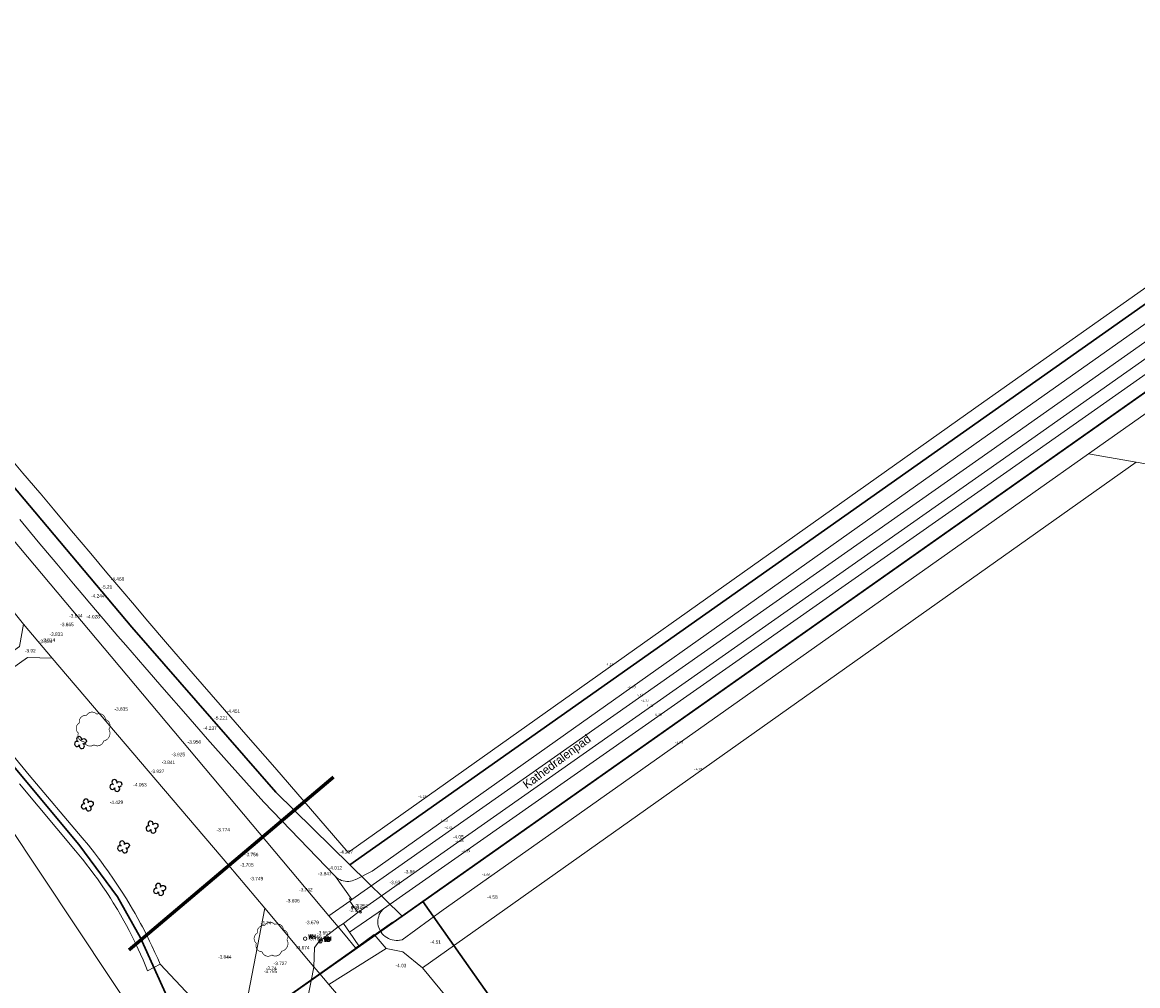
# Model space of a CAD drawing. Header units: metres. Extents: x 150385 to 171486, y 478588 to 485023.
# Tile 65 of 256: x 151762 to 151924, y 482928 to 483069. Entities that reach past the tile are written whole.
import ezdxf
from ezdxf.enums import TextEntityAlignment as Align
from ezdxf.lldxf.tags import DXFTag

# ---------------------------------------------------------------- set-up
doc = ezdxf.new("R2010")
doc.units = ezdxf.units.M
doc.linetypes.add('XX-PROJECTGRENS', pattern=[18, 12, -3, 0, -3])
for name, color, linetype, lineweight, true_color in [('B-WE-KG-GRENS_PERCEEL-GV', 150, 'KG-PERCEEL', 30, 0x007fff), ('N-WE-KG-PROJECTGRENS-G', 1, 'XX-PROJECTGRENS', 35, 0xff0000), ('X-XX-AL-PROEFSLEUF', 20, 'Continuous', 18, 0xff3f00)]:
    doc.layers.add(name, color=color, linetype=linetype, lineweight=lineweight, true_color=true_color)
doc.layers.add('Bomen_GP_PV', color=7, linetype='Continuous')
for name, color, linetype, lineweight in [('H5H2008', 7, 'Continuous', 0), ('H5H2043', 7, 'Continuous', 0), ('t5h1909', 7, 'Continuous', 0), ('TOP-L-duiker', 7, 'Continuous', 0), ('TOP-L-topo objecten punt', 7, 'Continuous', 0), ('TOP-L-topo objecten vlak', 7, 'Continuous', 0), ('TOP-T-topo huisnummering naamgeving', 7, 'Continuous', 0)]:
    doc.layers.add(name, color=color, linetype=linetype, lineweight=lineweight)
doc.styles.add('NLCS-ISO-M-T18', font='NLCS-ISO.ttf', dxfattribs={"height": 1.8})
doc.styles.get("Standard").update_dxf_attribs({"font": 'NLCS-ISO.ttf'})
doc.styles.add('Style-INTL_ISO', font='INTL_ISO.shx')
doc.styles.add('Style-STANDARD', font='STANDARD.shx')
doc.styles.add('Styledgn000', font='dgn000.shx')
tags = doc.linetypes.add('KG-PERCEEL', pattern='A,5.5,-2,["P",Standard,S=1.8,R=0,X=-0.5,Y=-0.9],-2,5.5,-2,[5,NLCS.shx,S=0.75,R=0,X=0,Y=0],-2', length=19).pattern_tags.tags
tags[6] = DXFTag(74, 10)

# ---------------------------------------------------------------- blocks, each defined once
blk = doc.blocks.new('10')
at = {"layer": 'TOP-L-topo objecten punt'}
blk.add_circle((0, 0), 0.125, dxfattribs=at)
blk = doc.blocks.new('175')
at = {"layer": 'TOP-L-topo objecten punt'}
blk.add_circle((0, 0), 0.25, dxfattribs=at)
at = {"layer": 'TOP-L-topo objecten punt', "style": 'Style-STANDARD'}
blk.add_text('SB', height=0.6, dxfattribs=at).set_placement((0.483, 0))
blk = doc.blocks.new('302')
at = {"layer": 'TOP-L-topo objecten punt'}
blk.add_circle((0, 0), 0.25, dxfattribs=at)
at = {"layer": 'TOP-L-topo objecten punt', "style": 'Style-STANDARD'}
blk.add_text('WH', height=0.6, dxfattribs=at).set_placement((0.483, 0))
blk = doc.blocks.new('14')
at = {"layer": 'TOP-L-topo objecten punt'}
blk.add_circle((0, 0), 0.25, dxfattribs=at)
at = {"layer": 'TOP-L-topo objecten punt', "style": 'Style-STANDARD'}
blk.add_text('VB', height=0.6, dxfattribs=at).set_placement((0.483, 0))
blk = doc.blocks.new('SAL-HOOGTELABEL_AHN-SO')
at = {"color": 0, "linetype": 'ByBlock', "lineweight": -2, "style": 'NLCS-ISO-M-T18'}
blk.add_attdef('HOOGTE', text='', height=1.8, dxfattribs=at).set_placement((2.79, 0), align=Align.RIGHT)
at = {"color": 0, "linetype": 'ByBlock', "lineweight": -2, "style": 'NLCS-ISO-M-T18', "flags": 1}
blk.add_attdef('BRON', (0, -2), '', height=1.5, dxfattribs=at)
blk = doc.blocks.new('SGR-BOOM_GBKN')
for centre, start, end in [((-0.246, -0.1), 67.12443, 157.12443), ((-0.1, 0.246), 157.12443, 247.12443), ((-0.1, 0.246), 337.12443, 157.12443), ((0.246, 0.1), 247.12443, 337.12443), ((-0.246, -0.1), 157.12443, 337.12443), ((0.1, -0.246), 157.12443, 337.12443), ((0.1, -0.246), 337.12443, 67.12443)]:
    blk.add_arc(centre, 0.188, start, end)
at = {"extrusion": (0, 0, -1)}
blk.add_arc((-0.246, 0.1), 0.188, 22.87557, 202.87557, dxfattribs=at)

msp = doc.modelspace()

# ---------------------------------------------------------------- linework, layer by layer
at = {"layer": 'B-WE-KG-GRENS_PERCEEL-GV', "flags": 128}
for points in [[(150859.2, 484144.34), (150878.91, 484121.42), (150885.42, 484112.2), (150886.98, 484097.2), (150973.33, 483974.96), (150987.37, 483955.29), (151007.02, 483927.78), (151014.87, 483916.8), (151017.59, 483912.99), (151039.72, 483882.01), (151050.24, 483867.28), (151060.44, 483853.28), (151062.95, 483849.84), (151092.39, 483809.43), (151115.94, 483777.1), (151125.58, 483763.88), (151144.21, 483738.3), (151233.52, 483618.53), (151372.45, 483437.31), (151388.16, 483417.23), (151416.16, 483383.23), (151425.78, 483370.79), (151434.78, 483357.62), (151442.19, 483348.17), (151444.45, 483345.31), (151446.7, 483342.46), (151448.97, 483339.61), (151447.08, 483338.29), (151455.58, 483326.9), (151459.33, 483323.82), (151461.89, 483321.72), (151463.43, 483320.53), (151464.13, 483319.99), (151465, 483319.03), (151466.82, 483317.02), (151473.51, 483308.79), (151613.37, 483137.05), (151613.54, 483136.84), (151617.5, 483131.98), (151654.6, 483086.43), (151680.58, 483055.33), (151690.63, 483042.88), (151727.22, 483000), (151758.92, 482962.27), (151770.15, 482948.85), (151775.76, 482941.21), (151779.11, 482935.24), (151787.25, 482917.3), (151789.7, 482919.02), (151790.84, 482919.82), (151817.2, 482938.41), (151809.59, 482945.89), (151798.81, 482956.48), (151777.85, 482980.47), (151674.55, 483103.26), (151577.28, 483221.76), (151522.99, 483289.3), (151499.39, 483318.66), (151490.17, 483330.12), (151483.06, 483340.21), (151474.46, 483351.93), (151471.72, 483355.57), (151469, 483359.2), (151455.3, 483373.86), (151403.36, 483439.89), (151316.71, 483553.08), (151253.25, 483635.98), (151181.74, 483731.94), (151178.11, 483737.24), (151175.95, 483740.59), (151170.04, 483749.71), (151166.85, 483754.26), (151163.6, 483758.9), (151156.35, 483767.23), (151148.38, 483777.13), (151117.11, 483820.04), (151070.93, 483883.39), (151031.08, 483939.39), (151023.58, 483949.94), (150992.33, 483993.86), (150938.91, 484070.04), (150917.97, 484099.91), (150915.82, 484103.45), (150914.64, 484106.34), (150906.83, 484128.26), (150903.29, 484125.6), (150901.34, 484128.37), (150891.62, 484143.26), (150886.57, 484152.22), (150882.14, 484160.7)], [(150859.2, 484144.34), (150878.91, 484121.42), (150885.42, 484112.2), (150886.98, 484097.2), (150973.33, 483974.96), (150987.37, 483955.29), (151007.02, 483927.78), (151014.87, 483916.8), (151017.59, 483912.99), (151039.72, 483882.01), (151050.24, 483867.28), (151060.44, 483853.28), (151062.95, 483849.84), (151092.39, 483809.43), (151115.94, 483777.1), (151125.58, 483763.88), (151144.21, 483738.3), (151233.52, 483618.53), (151372.45, 483437.31), (151388.16, 483417.23), (151416.16, 483383.23), (151425.78, 483370.79), (151434.78, 483357.62), (151442.19, 483348.17), (151444.45, 483345.31), (151446.7, 483342.46), (151448.97, 483339.61), (151447.08, 483338.29), (151455.58, 483326.9), (151459.33, 483323.82), (151461.89, 483321.72), (151463.43, 483320.53), (151464.13, 483319.99), (151465, 483319.03), (151466.82, 483317.02), (151473.51, 483308.79), (151613.37, 483137.05), (151613.54, 483136.84), (151617.5, 483131.98), (151654.6, 483086.43), (151680.58, 483055.33), (151690.63, 483042.88), (151727.22, 483000), (151758.92, 482962.27), (151770.15, 482948.85), (151775.76, 482941.21), (151779.11, 482935.24), (151787.25, 482917.3), (151789.7, 482919.02), (151790.84, 482919.82), (151817.2, 482938.41), (151809.59, 482945.89), (151798.81, 482956.48), (151777.85, 482980.47), (151674.55, 483103.26), (151577.28, 483221.76), (151522.99, 483289.3), (151490.17, 483330.12), (151483.06, 483340.21), (151474.46, 483351.93), (151471.72, 483355.57), (151469, 483359.2), (151455.3, 483373.86), (151403.36, 483439.89), (151316.71, 483553.08), (151253.25, 483635.98), (151181.74, 483731.94), (151178.11, 483737.24), (151175.95, 483740.59), (151170.04, 483749.71), (151166.85, 483754.26), (151163.6, 483758.9), (151156.35, 483767.23), (151148.38, 483777.13), (151117.11, 483820.04), (151070.93, 483883.39), (151023.58, 483949.94), (150992.33, 483993.86), (150938.91, 484070.04), (150917.97, 484099.91), (150915.82, 484103.45), (150914.64, 484106.34), (150906.83, 484128.26), (150903.29, 484125.6), (150901.34, 484128.37), (150891.62, 484143.26), (150886.57, 484152.22), (150882.14, 484160.7)], [(150859.2, 484144.34), (150878.91, 484121.42), (150885.42, 484112.2), (150886.98, 484097.2), (150973.33, 483974.96), (150987.37, 483955.29), (151007.02, 483927.78), (151014.87, 483916.8), (151017.59, 483912.99), (151039.72, 483882.01), (151050.24, 483867.28), (151060.44, 483853.28), (151062.95, 483849.84), (151092.39, 483809.43), (151115.94, 483777.1), (151125.58, 483763.88), (151144.21, 483738.3), (151233.52, 483618.54), (151348.4, 483468.66), (151372.44, 483437.3), (151388.16, 483417.24), (151413.32, 483385.06), (151413.88, 483384.35), (151448.96, 483339.61), (151447.08, 483338.29), (151455.58, 483326.9), (151459.33, 483323.82), (151461.89, 483321.72), (151463.43, 483320.53), (151464.13, 483319.99), (151465, 483319.03), (151466.82, 483317.02), (151473.51, 483308.79), (151613.37, 483137.05), (151613.54, 483136.84), (151617.5, 483131.98), (151654.6, 483086.43), (151680.58, 483055.33), (151690.63, 483042.88), (151727.22, 483000), (151758.92, 482962.27), (151770.15, 482948.85), (151775.76, 482941.21), (151779.11, 482935.24), (151787.25, 482917.3), (151789.7, 482919.02), (151790.84, 482919.82), (151817.2, 482938.41), (151809.59, 482945.89), (151798.81, 482956.48), (151777.85, 482980.47), (151674.55, 483103.26), (151636.33, 483149.83), (151577.28, 483221.76), (151522.99, 483289.3), (151499.39, 483318.66), (151490.17, 483330.12), (151483.06, 483340.21), (151474.46, 483351.93), (151471.72, 483355.57), (151469, 483359.2), (151455.3, 483373.86), (151403.36, 483439.89), (151316.71, 483553.08), (151253.25, 483635.98), (151181.74, 483731.94), (151178.11, 483737.24), (151175.95, 483740.59), (151170.04, 483749.71), (151166.85, 483754.26), (151163.6, 483758.9), (151156.35, 483767.23), (151148.38, 483777.13), (151117.11, 483820.04), (151070.93, 483883.39), (151031.08, 483939.39), (151023.58, 483949.94), (150992.33, 483993.86), (150938.91, 484070.04), (150917.97, 484099.91), (150915.82, 484103.45), (150914.64, 484106.34), (150906.83, 484128.26), (150903.29, 484125.6), (150901.34, 484128.37), (150891.62, 484143.26), (150886.57, 484152.22), (150882.14, 484160.7)], [(150859.2, 484144.34), (150878.91, 484121.42), (150885.42, 484112.2), (150886.98, 484097.2), (150973.33, 483974.96), (150987.37, 483955.29), (151007.02, 483927.78), (151014.87, 483916.8), (151017.59, 483912.99), (151039.72, 483882.01), (151050.24, 483867.28), (151060.44, 483853.28), (151062.95, 483849.84), (151092.39, 483809.43), (151115.94, 483777.1), (151125.58, 483763.88), (151144.21, 483738.3), (151233.52, 483618.53), (151372.45, 483437.31), (151388.16, 483417.23), (151416.16, 483383.23), (151425.78, 483370.79), (151434.78, 483357.62), (151442.19, 483348.17), (151444.45, 483345.31), (151446.7, 483342.46), (151448.97, 483339.61), (151447.08, 483338.29), (151455.58, 483326.9), (151459.33, 483323.82), (151461.89, 483321.72), (151463.43, 483320.53), (151464.13, 483319.99), (151465, 483319.03), (151466.82, 483317.02), (151473.51, 483308.79), (151613.37, 483137.05), (151613.54, 483136.84), (151617.5, 483131.98), (151654.6, 483086.43), (151680.58, 483055.33), (151690.63, 483042.88), (151727.22, 483000), (151758.92, 482962.27), (151770.15, 482948.85), (151775.76, 482941.21), (151779.11, 482935.24), (151787.25, 482917.3), (151789.7, 482919.02), (151790.84, 482919.82), (151817.2, 482938.41), (151809.59, 482945.89), (151798.81, 482956.48), (151777.85, 482980.47), (151674.55, 483103.26), (151577.28, 483221.76), (151522.99, 483289.3), (151499.39, 483318.66), (151490.17, 483330.12), (151483.06, 483340.21), (151474.46, 483351.93), (151471.72, 483355.57), (151469, 483359.2), (151455.3, 483373.86), (151403.36, 483439.89), (151316.71, 483553.08), (151253.25, 483635.98), (151181.74, 483731.94), (151178.11, 483737.24), (151175.95, 483740.59), (151170.04, 483749.71), (151166.85, 483754.26), (151163.6, 483758.9), (151156.35, 483767.23), (151148.38, 483777.13), (151117.11, 483820.04), (151070.93, 483883.39), (151031.08, 483939.39), (151023.58, 483949.94), (150992.33, 483993.86), (150938.91, 484070.04), (150917.97, 484099.91), (150915.82, 484103.45), (150914.64, 484106.34), (150906.83, 484128.26), (150903.29, 484125.6), (150901.34, 484128.37), (150891.62, 484143.26), (150886.57, 484152.22), (150882.14, 484160.7)], [(150859.2, 484144.34), (150878.91, 484121.42), (150885.42, 484112.2), (150886.98, 484097.2), (150973.33, 483974.96), (150987.37, 483955.29), (151007.02, 483927.78), (151014.87, 483916.8), (151017.59, 483912.99), (151039.72, 483882.01), (151050.24, 483867.28), (151060.44, 483853.28), (151062.95, 483849.84), (151092.39, 483809.43), (151115.94, 483777.1), (151125.58, 483763.88), (151144.21, 483738.3), (151233.52, 483618.53), (151372.45, 483437.31), (151388.16, 483417.23), (151416.16, 483383.23), (151425.78, 483370.79), (151434.78, 483357.62), (151442.19, 483348.17), (151444.45, 483345.31), (151446.7, 483342.46), (151448.97, 483339.61), (151447.08, 483338.29), (151455.58, 483326.9), (151459.33, 483323.82), (151461.89, 483321.72), (151463.43, 483320.53), (151464.13, 483319.99), (151465, 483319.03), (151466.82, 483317.02), (151473.51, 483308.79), (151613.37, 483137.05), (151613.54, 483136.84), (151617.5, 483131.98), (151654.6, 483086.43), (151680.58, 483055.33), (151690.63, 483042.88), (151727.22, 483000), (151758.92, 482962.27), (151770.15, 482948.85), (151775.76, 482941.21), (151779.11, 482935.24), (151787.25, 482917.3), (151789.7, 482919.02), (151790.84, 482919.82), (151817.2, 482938.41), (151809.59, 482945.89), (151798.81, 482956.48), (151777.85, 482980.47), (151674.55, 483103.26), (151577.28, 483221.76), (151522.99, 483289.3), (151490.17, 483330.12), (151483.06, 483340.21), (151474.46, 483351.93), (151471.72, 483355.57), (151469, 483359.2), (151455.3, 483373.86), (151403.36, 483439.89), (151316.71, 483553.08), (151253.25, 483635.98), (151181.74, 483731.94), (151178.11, 483737.24), (151175.95, 483740.59), (151170.04, 483749.71), (151166.85, 483754.26), (151163.6, 483758.9), (151156.35, 483767.23), (151148.38, 483777.13), (151117.11, 483820.04), (151070.93, 483883.39), (151023.58, 483949.94), (150992.33, 483993.86), (150938.91, 484070.04), (150917.97, 484099.91), (150915.82, 484103.45), (150914.64, 484106.34), (150906.83, 484128.26), (150903.29, 484125.6), (150901.34, 484128.37), (150891.62, 484143.26), (150886.57, 484152.22), (150882.14, 484160.7)], [(151533.35, 483297.58), (151522.99, 483289.3), (151577.28, 483221.76), (151674.55, 483103.26), (151777.85, 482980.47), (151798.81, 482956.48), (151809.59, 482945.89), (152215.02, 483231.7), (151911.59, 483664.18), (151608.65, 483451.64), (151612.29, 483447.18), (151620.38, 483452.84), (151632.62, 483430.44), (151632.42, 483430.34), (151628.04, 483427.88), (151630.94, 483424.32), (151654.28, 483394.27), (151606.73, 483356.21), (151573.99, 483330.04), (151555.19, 483315.02), (151553.62, 483313.78)], [(151809.59, 482945.89), (152215.02, 483231.7), (151911.59, 483664.18), (151608.65, 483451.64), (151630.94, 483424.32), (151654.28, 483394.27), (151606.73, 483356.21), (151522.99, 483289.3), (151577.28, 483221.76), (151674.55, 483103.26), (151777.85, 482980.47), (151798.81, 482956.48)], [(151533.35, 483297.58), (151522.99, 483289.3), (151577.28, 483221.76), (151674.55, 483103.26), (151777.85, 482980.47), (151798.81, 482956.48), (151809.59, 482945.89), (152215.02, 483231.7), (151911.59, 483664.18), (151608.65, 483451.64), (151612.29, 483447.18), (151620.38, 483452.84), (151632.62, 483430.44), (151632.42, 483430.34), (151628.04, 483427.88), (151630.94, 483424.32), (151654.28, 483394.27), (151606.73, 483356.21), (151573.99, 483330.04), (151555.19, 483315.02), (151553.62, 483313.78)], [(151809.59, 482945.89), (152215.02, 483231.7), (151911.59, 483664.18), (151608.65, 483451.64), (151630.94, 483424.32), (151654.28, 483394.27), (151606.73, 483356.21), (151522.99, 483289.3), (151577.28, 483221.76), (151674.55, 483103.26), (151777.85, 482980.47), (151798.81, 482956.48)], [(151640.52, 483149.73), (151637.77, 483151.01), (151636.33, 483149.83), (151674.55, 483103.26), (151777.85, 482980.47), (151798.81, 482956.48), (151809.59, 482945.89), (152215.02, 483231.7), (151911.59, 483664.18), (151771.12, 483565.63), (151773.17, 483562.7), (151775.46, 483559.42), (151822.52, 483592.33), (151920.08, 483454.37), (151920.18, 483454.23), (151920.27, 483454.09), (151920.36, 483453.94), (151920.44, 483453.79), (151920.51, 483453.64), (151920.58, 483453.48), (151920.65, 483453.32), (151920.71, 483453.16), (151920.76, 483453), (151920.81, 483452.84), (151920.86, 483452.67), (151920.89, 483452.51), (151920.93, 483452.34), (151920.95, 483452.17), (151920.97, 483452), (151920.99, 483451.83), (151921, 483451.66), (151921, 483451.49), (151921, 483356.46), (151921, 483301.35), (151921, 483301.18), (151920.99, 483301), (151920.97, 483300.83), (151920.95, 483300.66), (151920.92, 483300.48), (151920.89, 483300.31), (151920.85, 483300.14), (151920.8, 483299.97), (151920.75, 483299.8), (151920.7, 483299.64), (151920.63, 483299.48), (151920.57, 483299.32), (151920.49, 483299.16), (151920.41, 483299), (151920.33, 483298.85), (151920.24, 483298.7), (151920.14, 483298.55), (151920.04, 483298.41), (151919.93, 483298.27), (151919.83, 483298.14), (151919.71, 483298), (151919.59, 483297.88), (151919.47, 483297.75), (151919.34, 483297.63), (151919.21, 483297.52), (151919.07, 483297.41), (151918.93, 483297.3), (151918.79, 483297.2), (151918.64, 483297.11), (151918.49, 483297.02), (151918.34, 483296.93), (151918.18, 483296.85), (151918.02, 483296.78), (151917.86, 483296.71), (151917.7, 483296.65), (151917.53, 483296.59), (151917.37, 483296.54), (151917.2, 483296.5), (151917.03, 483296.46), (151916.86, 483296.43), (151916.68, 483296.4), (151916.51, 483296.38), (151916.33, 483296.36), (151916.16, 483296.36), (151915.98, 483296.35), (151914.55, 483296.36), (151914.54, 483292.83), (151914.46, 483266.96), (151914.43, 483255.7), (151914.4, 483244.46), (151914.35, 483225.88), (151914.31, 483209.45), (151914.25, 483190.87), (151914.2, 483172.29), (151914.15, 483153.71), (151914.11, 483138.94), (151914.05, 483120.36), (151914, 483101.78), (151913.97, 483091.78), (151886.9, 483071.44), (151830.05, 483071.59), (151817.55, 483071.63), (151807.87, 483071.66), (151798.81, 483075.88), (151780.08, 483084.62), (151767.1, 483090.67), (151746.19, 483100.43), (151728.98, 483108.46), (151717.94, 483113.62), (151706.89, 483118.77), (151695.85, 483123.92), (151691.5, 483125.95), (151681.31, 483130.7), (151671.11, 483135.46), (151660.92, 483140.22), (151650.73, 483144.99)], [(152225.44, 483226.2), (152226.35, 483226.84), (152233.74, 483232.05), (152233.36, 483235.39), (152237.67, 483238.44), (152237.75, 483238.5), (152246.25, 483244.51), (152245.49, 483249.37), (152231.66, 483239.69), (152229.97, 483240.35), (152227.2, 483241.37), (152224, 483243.57), (152220.73, 483246.74), (152216.23, 483258.28), (152215.54, 483260.05), (152216.5, 483254.01), (152219.4, 483234.78), (152215.02, 483231.7), (151809.59, 482945.89), (151817.2, 482938.41), (152221.08, 483223.12)], [(152225.44, 483226.2), (152226.35, 483226.84), (152233.74, 483232.05), (152233.36, 483235.39), (152237.67, 483238.44), (152237.75, 483238.5), (152246.25, 483244.51), (152245.49, 483249.37), (152231.66, 483239.69), (152229.97, 483240.35), (152227.2, 483241.37), (152224, 483243.57), (152220.73, 483246.74), (152216.23, 483258.28), (152215.54, 483260.05), (152216.5, 483254.01), (152219.4, 483234.78), (152215.02, 483231.7), (151809.59, 482945.89), (151817.2, 482938.41), (152221.08, 483223.12)], [(152233.36, 483235.39), (152237.67, 483238.44), (152237.75, 483238.5), (152246.25, 483244.51), (152245.49, 483249.37), (152231.66, 483239.69), (152229.97, 483240.35), (152227.2, 483241.37), (152224, 483243.57), (152220.73, 483246.74), (152216.23, 483258.28), (152215.54, 483260.05), (152216.5, 483254.01), (152219.4, 483234.78), (152215.02, 483231.7), (151809.59, 482945.89), (151817.2, 482938.41), (151820.24, 482940.55), (152221.08, 483223.12), (152225.44, 483226.2), (152226.35, 483226.84), (152233.74, 483232.05)], [(152225.44, 483226.2), (152226.35, 483226.84), (152233.74, 483232.05), (152233.36, 483235.39), (152237.67, 483238.44), (152237.75, 483238.5), (152246.25, 483244.51), (152245.49, 483249.37), (152231.66, 483239.69), (152229.97, 483240.35), (152227.2, 483241.37), (152224, 483243.57), (152220.73, 483246.74), (152216.23, 483258.28), (152215.54, 483260.05), (152216.5, 483254.01), (152219.4, 483234.78), (152215.02, 483231.7), (151809.59, 482945.89), (151817.2, 482938.41), (152221.08, 483223.12)], [(152225.44, 483226.2), (152226.35, 483226.84), (152233.74, 483232.05), (152233.36, 483235.39), (152237.67, 483238.44), (152237.75, 483238.5), (152246.25, 483244.51), (152245.49, 483249.37), (152231.66, 483239.69), (152229.97, 483240.35), (152227.2, 483241.37), (152224, 483243.57), (152220.73, 483246.74), (152216.23, 483258.28), (152215.54, 483260.05), (152216.5, 483254.01), (152219.4, 483234.78), (152215.02, 483231.7), (151809.59, 482945.89), (151817.2, 482938.41), (152221.08, 483223.12)], [(151845, 482842.91), (151863.09, 482817.22), (151894.96, 482771.96), (151909.35, 482751.52), (151937.96, 482710.9), (151966.75, 482670.02), (151993.05, 482632.66), (152024.65, 482587.8), (152025.93, 482585.97), (152246, 482741.02), (152246.36, 482741.28), (152248.58, 482786.83), (152250.22, 482847.92), (152249.92, 482921.66), (152248.22, 482980.77), (152247.55, 482994.26), (152249.04, 482994.29), (152248.79, 483000.78), (152245.91, 483050.19), (152244.08, 483071.96), (152242.62, 483071.75), (152240.41, 483098.45), (152232.83, 483171.83), (152225.44, 483226.2), (152221.08, 483223.12), (151817.2, 482938.41), (151790.84, 482919.82), (151797.87, 482909.83), (151830.78, 482863.1)], [(151797.87, 482909.83), (151830.78, 482863.1), (151845, 482842.91), (151863.09, 482817.22), (151894.96, 482771.96), (151909.35, 482751.52), (152025.93, 482585.97), (152246, 482741.02), (152246.36, 482741.28), (152248.58, 482786.83), (152250.22, 482847.92), (152249.92, 482921.66), (152248.22, 482980.77), (152247.55, 482994.26), (152249.04, 482994.29), (152248.79, 483000.78), (152245.91, 483050.19), (152244.08, 483071.96), (152242.62, 483071.75), (152240.41, 483098.45), (152232.83, 483171.83), (152225.44, 483226.2), (152221.08, 483223.12), (151817.2, 482938.41), (151790.84, 482919.82)], [(151845, 482842.91), (151863.09, 482817.22), (151894.96, 482771.96), (151909.35, 482751.52), (151937.96, 482710.9), (151966.75, 482670.02), (151993.05, 482632.66), (152024.65, 482587.8), (152025.93, 482585.97), (152246, 482741.02), (152246.36, 482741.28), (152248.58, 482786.83), (152250.22, 482847.92), (152249.92, 482921.66), (152248.22, 482980.77), (152247.55, 482994.26), (152249.04, 482994.29), (152248.79, 483000.78), (152245.91, 483050.19), (152244.08, 483071.96), (152242.62, 483071.75), (152240.41, 483098.45), (152232.83, 483171.83), (152225.44, 483226.2), (152221.08, 483223.12), (151817.2, 482938.41), (151790.84, 482919.82), (151797.87, 482909.83), (151830.78, 482863.1)], [(151797.87, 482909.83), (151830.78, 482863.1), (151845, 482842.91), (151863.09, 482817.22), (151894.96, 482771.96), (151909.35, 482751.52), (152025.93, 482585.97), (152246, 482741.02), (152246.36, 482741.28), (152248.58, 482786.83), (152250.22, 482847.92), (152249.92, 482921.66), (152248.22, 482980.77), (152247.55, 482994.26), (152249.04, 482994.29), (152248.79, 483000.78), (152245.91, 483050.19), (152244.08, 483071.96), (152242.62, 483071.75), (152240.41, 483098.45), (152232.83, 483171.83), (152225.44, 483226.2), (152221.08, 483223.12), (151817.2, 482938.41), (151790.84, 482919.82)], [(151863.09, 482817.22), (151894.96, 482771.96), (151909.35, 482751.52), (151937.96, 482710.9), (151966.75, 482670.02), (151993.05, 482632.66), (152024.65, 482587.8), (152025.93, 482585.97), (152246, 482741.02), (152246.36, 482741.28), (152248.58, 482786.83), (152250.22, 482847.92), (152249.92, 482921.66), (152248.22, 482980.77), (152247.55, 482994.26), (152249.04, 482994.29), (152248.79, 483000.78), (152245.91, 483050.19), (152244.08, 483071.96), (152242.62, 483071.75), (152240.41, 483098.45), (152232.83, 483171.83), (152225.44, 483226.2), (152221.08, 483223.12), (151820.24, 482940.55), (151892.51, 482837.93)], [(151845, 482842.91), (151863.09, 482817.22), (151892.51, 482837.93), (151820.24, 482940.55), (151817.2, 482938.41), (151790.84, 482919.82), (151797.87, 482909.83), (151830.78, 482863.1)]]:
    msp.add_lwpolyline(points, close=True, dxfattribs=at)
msp.add_lwpolyline([(151512.2, 482723.4), (151572.89, 482766.18), (151623.56, 482801.9), (151660.34, 482827.83), (151679.96, 482841.66), (151709.15, 482862.24), (151754.42, 482894.15), (151787.25, 482917.3), (151779.11, 482935.24), (151775.76, 482941.21), (151770.15, 482948.85), (151758.92, 482962.27), (151727.22, 483000), (151690.63, 483042.88), (151680.58, 483055.33), (151654.6, 483086.43), (151617.5, 483131.98), (151543.69, 483080.13), (151434.96, 483003.73), (151434.93, 483003.71), (151429.65, 483000), (151403.43, 482981.58), (151385.69, 482969.11), (151349.02, 482943.34), (151348.08, 482942.68)], dxfattribs=at)
msp.add_lwpolyline([(151512.2, 482723.4), (151572.89, 482766.18), (151623.56, 482801.9), (151660.34, 482827.83), (151679.96, 482841.66), (151709.15, 482862.24), (151754.42, 482894.15), (151787.25, 482917.3), (151779.11, 482935.24), (151775.76, 482941.21), (151770.15, 482948.85), (151758.92, 482962.27), (151727.22, 483000), (151690.63, 483042.88), (151680.58, 483055.33), (151654.6, 483086.43), (151617.5, 483131.98), (151543.69, 483080.13), (151434.96, 483003.73), (151434.93, 483003.71), (151429.65, 483000), (151403.43, 482981.58), (151385.69, 482969.11), (151349.02, 482943.34), (151348.08, 482942.68)], dxfattribs=at)
msp.add_lwpolyline([(151512.2, 482723.4), (151572.89, 482766.18), (151623.56, 482801.9), (151660.34, 482827.83), (151679.96, 482841.66), (151709.15, 482862.24), (151754.42, 482894.15), (151787.25, 482917.3), (151779.11, 482935.24), (151775.76, 482941.21), (151770.15, 482948.85), (151758.92, 482962.27), (151727.22, 483000), (151690.63, 483042.88), (151680.58, 483055.33), (151654.6, 483086.43), (151617.5, 483131.98), (151543.69, 483080.13), (151434.96, 483003.73), (151434.93, 483003.71), (151429.65, 483000), (151403.43, 482981.58), (151385.69, 482969.11), (151349.02, 482943.34), (151348.08, 482942.68)], dxfattribs=at)
msp.add_lwpolyline([(151512.2, 482723.4), (151572.89, 482766.18), (151623.56, 482801.9), (151660.34, 482827.83), (151679.96, 482841.66), (151709.15, 482862.24), (151754.42, 482894.15), (151787.25, 482917.3), (151779.11, 482935.24), (151775.76, 482941.21), (151770.15, 482948.85), (151758.92, 482962.27), (151727.22, 483000), (151690.63, 483042.88), (151680.58, 483055.33), (151654.6, 483086.43), (151617.5, 483131.98), (151543.69, 483080.13), (151434.96, 483003.73), (151434.93, 483003.71), (151429.65, 483000), (151403.43, 482981.58), (151385.69, 482969.11), (151349.02, 482943.34), (151348.08, 482942.68)], dxfattribs=at)
msp.add_lwpolyline([(151512.2, 482723.4), (151572.89, 482766.18), (151623.56, 482801.9), (151660.34, 482827.83), (151679.96, 482841.66), (151709.15, 482862.24), (151754.42, 482894.15), (151787.25, 482917.3), (151779.11, 482935.24), (151775.76, 482941.21), (151770.15, 482948.85), (151758.92, 482962.27), (151727.22, 483000), (151690.63, 483042.88), (151680.58, 483055.33), (151654.6, 483086.43), (151617.5, 483131.98), (151543.69, 483080.13), (151434.96, 483003.73), (151434.93, 483003.71), (151429.65, 483000), (151403.43, 482981.58), (151385.69, 482969.11), (151349.02, 482943.34), (151348.08, 482942.68)], dxfattribs=at)
at = {"layer": 'N-WE-KG-PROJECTGRENS-G', "const_width": 0.5, "flags": 128}
msp.add_lwpolyline([(151807.23, 482958.66), (151777.44, 482933.48)], dxfattribs=at)
at = {"layer": 'TOP-L-duiker', "color": 7, "linetype": 'Continuous', "lineweight": 0, "flags": 128}
msp.add_lwpolyline([(151790.1, 482919.32), (151815.8, 482937.51)], dxfattribs=at)
at = {"layer": 'TOP-L-topo objecten vlak', "color": 7, "linetype": 'Continuous', "lineweight": 18, "flags": 128}
for points in [[(152211.9, 483232.18), (152214.42, 483228.77), (152120.73, 483162.52), (151901.61, 483007.86), (151812.85, 482944.96), (151810.45, 482943.75), (151810.43, 482943.74), (151810.2, 482943.63), (151809.95, 482943.55), (151809.69, 482943.49), (151809.43, 482943.46), (151809.17, 482943.46), (151808.9, 482943.48), (151808.64, 482943.53), (151808.39, 482943.61), (151808.15, 482943.72), (151807.92, 482943.85), (151807.7, 482944), (151807.5, 482944.18)], [(151809.87, 482940.81), (151902.98, 483006.19), (152121.95, 483160.61), (152215.67, 483226.72)], [(151810.74, 482938.96), (151904.29, 483004.65), (152123.11, 483158.98), (152216.83, 483225.03)], [(152222.99, 483223.51), (152222.51, 483224.88), (152221.62, 483225.41), (152220.56, 483225.28), (152219.46, 483224.59), (152123.23, 483156.45), (151905.27, 483003.07), (151814.51, 482939.49)], [(152121.02, 483167.91), (151901.89, 483013.26), (151809.37, 482947.69), (151798.7, 482960.06), (151794.48, 482964.86), (151790.7, 482969.19), (151786.78, 482973.7), (151783.06, 482978.02), (151780.2, 482981.35), (151777.94, 482984), (151776.54, 482985.66), (151774.22, 482988.39), (151771.87, 482991.18), (151769.09, 482994.48), (151766.45, 482997.65), (151764.5, 482999.99), (151764.49, 483000), (151764.48, 483000.01), (151762.01, 483002.91), (151759.81, 483005.49)], [(151806.53, 482938.47), (151627.22, 483152.04), (151625.41, 483150.58)], [(151917.13, 483005.7), (151976.34, 483047.42)], [(151814.51, 482939.49), (151814.34, 482939.32), (151814.16, 482939.1), (151814.02, 482938.87), (151813.89, 482938.63), (151813.8, 482938.37), (151813.73, 482938.11), (151813.68, 482937.84), (151813.67, 482937.56), (151813.69, 482937.29), (151813.73, 482937.02), (151813.8, 482936.76), (151813.9, 482936.5), (151813.99, 482936.32), (151814.03, 482936.26), (151814.15, 482936.07), (151814.32, 482935.84), (151814.52, 482935.63), (151814.74, 482935.44), (151814.98, 482935.28), (151815.23, 482935.14), (151815.5, 482935.02), (151815.77, 482934.94), (151816.06, 482934.89), (151816.35, 482934.86), (151816.64, 482934.87), (151816.85, 482934.9), (151816.92, 482934.91), (151817.2, 482934.97), (151823.17, 482939.35), (151840.15, 482951.29), (151909.04, 483000), (151917.13, 483005.7)], [(151924.1, 483004.49), (151820.17, 482930.88)], [(151924.1, 483004.49), (151917.13, 483005.7)], [(151969.97, 482904.05), (151980, 482961.98), (151953.66, 482999.37), (151924.1, 483004.49)], [(151761.54, 482996.13), (151764.21, 482992.92), (151766.93, 482989.68), (151769.36, 482986.79), (151770.73, 482985.17), (151771.74, 482983.97), (151773.69, 482981.68), (151775.83, 482979.18), (151776.97, 482977.86), (151779.73, 482974.66), (151782.56, 482971.4), (151785.7, 482967.8), (151788.9, 482964.17), (151792.04, 482960.63), (151797.08, 482954.99), (151807.42, 482944.26), (151807.43, 482944.25), (151807.44, 482944.24), (151807.5, 482944.18)], [(151760.52, 482982.85), (151762.1, 482980.91)], [(151762.1, 482980.91), (151761.5, 482977.66), (151755.16, 482973.22)], [(151762.1, 482980.91), (151766.27, 482975.98)], [(151753.79, 482969.8), (151762.67, 482976.04), (151766.27, 482975.98)], [(151766.27, 482975.98), (151791.97, 482945.76), (151797.22, 482939.59)], [(151781.99, 482931.4), (151781.64, 482932.22), (151781.22, 482933.14), (151780.78, 482934.08), (151780.44, 482934.79), (151779.98, 482935.73), (151779.41, 482936.83), (151779.13, 482937.35), (151778.73, 482938.09), (151778.33, 482938.78), (151777.97, 482939.42), (151777.61, 482940.03), (151777.06, 482940.93), (151776.36, 482942.05), (151775.79, 482942.94), (151775.21, 482943.79), (151774.47, 482944.85), (151773.8, 482945.79), (151773.33, 482946.41), (151773.01, 482946.85), (151772.41, 482947.61), (151771.53, 482948.72), (151770.64, 482949.79), (151762.93, 482958.95), (151755.17, 482968.35)], [(151753.18, 482960.19), (151759.68, 482952.04), (151779.84, 482921.68), (151597.12, 482793.07), (151570.1, 482831.58)], [(151761.52, 482957.67), (151769.66, 482947.92), (151770.64, 482946.73), (151770.72, 482946.64), (151771.27, 482945.93), (151771.81, 482945.23), (151772.33, 482944.54), (151772.85, 482943.83), (151773.23, 482943.28), (151773.65, 482942.68), (151774.12, 482941.98), (151774.41, 482941.54), (151774.74, 482941.03), (151775.16, 482940.35), (151775.75, 482939.38), (151776.22, 482938.59), (151776.69, 482937.74), (151777.07, 482937.05), (151777.46, 482936.32), (151777.85, 482935.54), (151778.33, 482934.59), (151778.79, 482933.61), (151779.13, 482932.85), (151779.49, 482932.03), (151779.88, 482931.1), (151780.14, 482930.46), (151781.99, 482931.4)], [(151807.5, 482944.18), (151809.87, 482940.81)], [(151797.22, 482939.59), (151794.56, 482925.72)], [(151797.22, 482939.59), (151803.58, 482931.95), (151804.35, 482931.02)], [(151809.59, 482940.61), (151806.53, 482938.47)], [(151814.51, 482939.49), (151809.55, 482936.07)], [(151809.87, 482940.81), (151809.59, 482940.61)], [(151810.74, 482938.96), (151809.59, 482940.61)], [(151807.89, 482936.84), (151806.53, 482938.47)], [(151808.67, 482937.36), (151810.74, 482938.96)], [(151804.35, 482931.02), (151804.43, 482933.84), (151805.09, 482934.67), (151807.89, 482936.84)], [(151808.67, 482937.36), (151807.89, 482936.84)], [(151807.89, 482936.84), (151808.91, 482935.63), (151810.44, 482933.81), (151810.45, 482933.79), (151810.71, 482933.98), (151810.89, 482934.11)], [(151809.55, 482936.07), (151808.67, 482937.36)], [(151810.89, 482934.11), (151809.55, 482936.07)], [(151814.87, 482933.68), (151813.14, 482935.72), (151810.89, 482934.11)], [(151806.53, 482928.47), (151814.87, 482933.68)], [(151814.87, 482933.68), (151817.29, 482933.23), (151820.17, 482930.88)], [(151790.18, 482922.7), (151781.99, 482931.4)], [(151799.02, 482910.71), (151799.04, 482910.8), (151799.3, 482911.73), (151800.23, 482912.93), (151800.84, 482913.45), (151803.3, 482925.74), (151803.46, 482926.55), (151804.09, 482929.71), (151804.35, 482931.02)], [(151804.35, 482931.02), (151804.98, 482930.28), (151806.53, 482928.47)], [(151820.17, 482930.88), (151856.14, 482887.3), (151890.85, 482848.29)], [(151806.53, 482928.47), (151811.17, 482923.03), (151848.68, 482879.35), (151855.4, 482870.02), (151871.1, 482849.59), (151871.27, 482849.39), (151981.6, 482725.47), (152073, 482626.63), (152105.63, 482650.99)]]:
    msp.add_lwpolyline(points, dxfattribs=at)
at = {"layer": 'X-XX-AL-PROEFSLEUF', "const_width": 0.1, "flags": 128}
for points in [[(151774.52, 482965.6, 0.520567), (151774.02, 482967.02, 0.520567), (151772.75, 482967.81, 0.520567), (151771.26, 482967.62, 0.520567), (151770.22, 482966.54, 0.520567), (151770.08, 482965.05, 0.520567), (151770.91, 482963.8, 0.520567), (151772.34, 482963.35, 0.520567), (151773.74, 482963.9, 0.520567)], [(151800.43, 482935.01, 0.520567), (151799.93, 482936.42, 0.520567), (151798.66, 482937.21, 0.520567), (151797.17, 482937.02, 0.520567), (151796.13, 482935.95, 0.520567), (151795.99, 482934.45, 0.520567), (151796.82, 482933.21, 0.520567), (151798.25, 482932.76, 0.520567), (151799.65, 482933.3, 0.520567)]]:
    msp.add_lwpolyline(points, format="xyb", close=True, dxfattribs=at)

# ---------------------------------------------------------------- block references
at = {"layer": 'Bomen_GP_PV', "xscale": 2, "yscale": 2, "zscale": 2}
for p in [(151770.38, 482963.67), (151775.53, 482957.43), (151771.37, 482954.58), (151780.79, 482951.37), (151776.64, 482948.48), (151781.9, 482942.3)]:
    msp.add_blockref('SGR-BOOM_GBKN', p, dxfattribs=at)
at = {"layer": 'Defpoints', "xscale": 0.2, "yscale": 0.2, "zscale": 0.2}
for p, values in [((151847.39, 482974.92, -4.32), {'HOOGTE': '-4.32'}), ((151850.68, 482971.59, -4.03), {'HOOGTE': '-4.03'}), ((151851.77, 482970.41, -4.13), {'HOOGTE': '-4.13'}), ((151852.56, 482969.62, -4.13), {'HOOGTE': '-4.13'}), ((151853.2, 482968.86, -4.12), {'HOOGTE': '-4.13'}), ((151854.46, 482967.59, -4.2), {'HOOGTE': '-4.20'}), ((151857.6, 482963.5, -4.57), {'HOOGTE': '-4.57'}), ((151860.37, 482959.61, -4.37), {'HOOGTE': '-4.37'}), ((151820.22, 482955.62, -4.28), {'HOOGTE': '-4.28'}), ((151823.28, 482952.16, -4.03), {'HOOGTE': '-4.03'}), ((151824.07, 482951.11, -4.04), {'HOOGTE': '-4.04'}), ((151825.64, 482949.19, -4.06), {'HOOGTE': '-4.06'}), ((151826.56, 482947.72, -4.39), {'HOOGTE': '-4.39'}), ((151829.51, 482944.28, -4.66), {'HOOGTE': '-4.66'})]:
    msp.add_blockref('SAL-HOOGTELABEL_AHN-SO', p, dxfattribs=at).add_auto_attribs(values)
at = {"layer": 'TOP-L-topo objecten punt'}
for name, p in [('10', (151809.69, 482940.94)), ('10', (151809.98, 482939.7)), ('10', (151811.16, 482938.97)), ('302', (151803.09, 482935.13)), ('175', (151805.32, 482934.72)), ('14', (151805.32, 482934.72)), ('302', (151805.35, 482934.85))]:
    msp.add_blockref(name, p, dxfattribs=at)

# ---------------------------------------------------------------- texts
at = {"layer": 'H5H2008', "color": 7, "char_height": 0.5, "attachment_point": 7, "line_spacing_factor": 0.8, "style": 'Styledgn000'}
for s, insert in [(' -5.21', (151773.24, 482986.08)), (' -4.468', (151774.6, 482987.24)), (' -4.244', (151771.73, 482984.79)), (' -3.844', (151768.54, 482981.88)), (' -4.028', (151771.05, 482981.75)), (' -3.833', (151765.68, 482979.19)), (' -3.865', (151767.25, 482980.61)), (' -3.824', (151764.12, 482978.14)), (' -3.814', (151764.54, 482978.34)), (' -3.92', (151762.1, 482976.79)), (' -3.835', (151775.14, 482968.31)), (' -3.774', (151790, 482950.74)), (' -3.756', (151794.14, 482947.12)), (' -4.237', (151807.91, 482947.48)), (' -3.705', (151793.44, 482945.62)), (' -4.012', (151806.32, 482945.18)), (' -3.749', (151794.83, 482943.62)), (' -3.847', (151804.79, 482944.34)), (' -3.742', (151802.02, 482942.01)), (' -3.92', (151815.18, 482943.05)), (' -3.696', (151800.15, 482940.4)), (' -3.757', (151809.28, 482939.02)), (' -3.752', (151810.14, 482939.63)), (' -3.74', (151796.39, 482937.17)), (' -3.679', (151802.93, 482937.23)), (' -3.657', (151804.63, 482935.73)), (' -3.705', (151803.39, 482934.88)), (' -3.844', (151790.21, 482932.22)), (' -3.674', (151801.58, 482933.57)), (' -3.727', (151798.31, 482931.27)), (' -3.785', (151796.89, 482930.12))]:
    msp.add_mtext(s, dxfattribs=dict(at, insert=insert))
at = {"layer": 'H5H2043', "color": 1, "true_color": 0xff0000, "char_height": 0.5, "attachment_point": 7, "line_spacing_factor": 0.8, "style": 'Styledgn000'}
for s, insert in [('{\\C1; -4.451}', (151791.48, 482967.99)), ('{\\C1; -5.221}', (151789.67, 482967.01)), ('{\\C1; -4.237}', (151788.07, 482965.52)), ('{\\C1; -3.956}', (151785.79, 482963.51)), ('{\\C1; -3.925}', (151783.45, 482961.68)), ('{\\C1; -3.841}', (151782.02, 482960.55)), ('{\\C1; -3.927}', (151780.44, 482959.22)), ('{\\C1; -4.053}', (151777.88, 482957.28)), ('{\\C1; -4.429}', (151774.45, 482954.73)), ('{\\C1; -3.679}', (151802.93, 482937.23))]:
    msp.add_mtext(s, dxfattribs=dict(at, insert=insert))
at = {"layer": 't5h1909', "color": 7, "char_height": 0.5, "attachment_point": 7, "line_spacing_factor": 0.8, "style": 'Styledgn000'}
for s, insert in [('-4.05', (151824.6, 482949.69)), ('-3.96', (151817.51, 482944.63)), ('-4.58', (151829.55, 482940.93)), ('-3.75', (151810.17, 482939.61)), ('-3.66', (151803.94, 482935.1)), ('-4.51', (151821.28, 482934.38)), ('-3.74', (151797.37, 482930.57)), ('-4.03', (151816.25, 482930.96))]:
    msp.add_mtext(s, dxfattribs=dict(at, insert=insert))
at = {"layer": 'TOP-T-topo huisnummering naamgeving', "linetype": 'Continuous', "lineweight": 30, "style": 'Style-INTL_ISO'}
msp.add_text('Kathedralenpad', height=1.25, rotation=36.8, dxfattribs=at).set_placement((151835.38, 482956.88))

doc.saveas('drawing.dxf')
